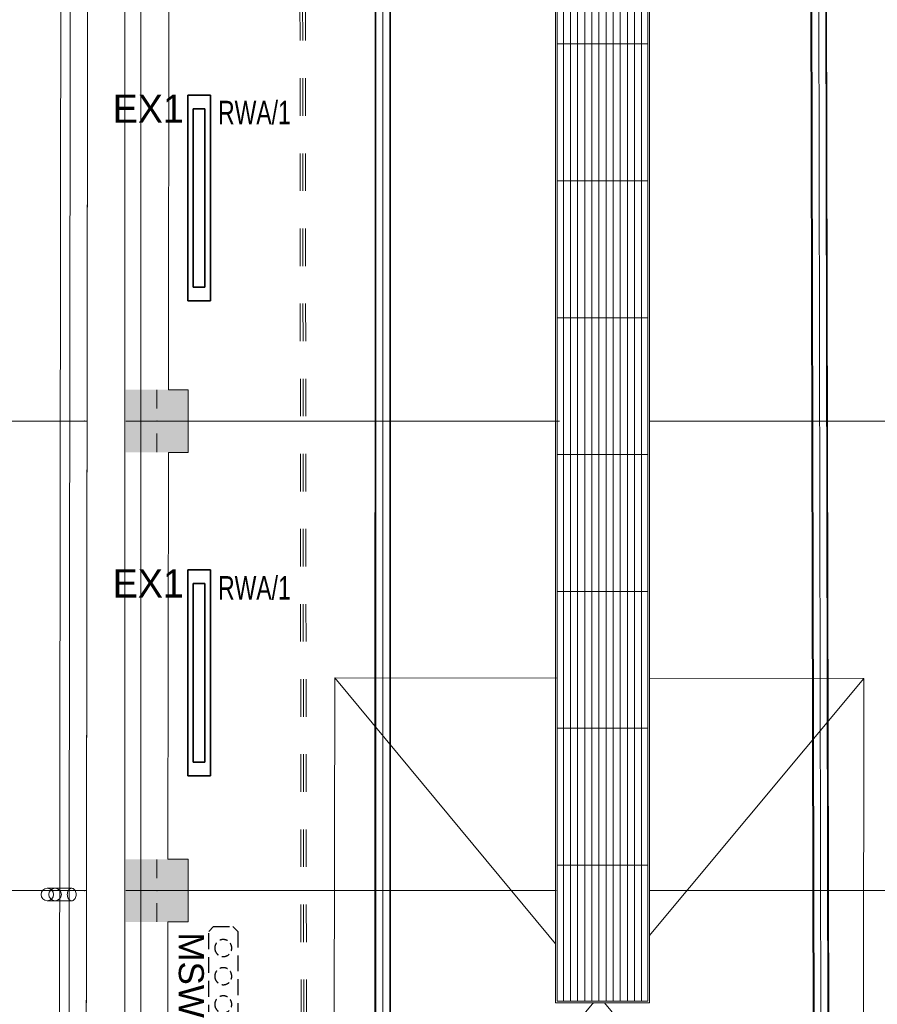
# Model space of a CAD drawing. Header units: millimetres. Extents: x -70539 to 23478, y -51814 to 44720.
# Tile 227 of 256: x -38815 to -33338, y 8054 to 14345. Entities that reach past the tile are written whole.
import ezdxf

# ---------------------------------------------------------------- set-up
doc = ezdxf.new("R2010")
doc.units = ezdxf.units.MM
doc.set_wipeout_variables(frame=1)
for name, pattern in [('A.01 RZUT PARTERU$0$Przerywana', [48, 24, -24]), ('A.01 RZUT PARTERU$0$Wipeout_Contour', [100, 0, -100]), ('DASHED', [19.05, 12.7, -6.35])]:
    doc.linetypes.add(name, pattern=pattern)
doc.layers.add('_E_wyrownawcza 2', color=10, linetype='DASHED', lineweight=25)
doc.layers.add('XREF', color=8, linetype='Continuous', lineweight=9)
for name, color, linetype, lineweight, true_color in [('A.01 RZUT PARTERU$0$00 - odbojniki_Nr_pióra__95', 7, 'Continuous', 20, 0x7c7c7c), ('A.01 RZUT PARTERU$0$00 - SUFIT Z BLACHY_Nr_pióra__95', 7, 'Continuous', 13, 0x7c7c7c), ('A.01 RZUT PARTERU$0$280-A Dachy Powłoki_Nr_pióra__95', 7, 'Continuous', 20, 0x7c7c7c), ('A.01 RZUT PARTERU$0$410-K Osie główne_Nr_pióra__95', 7, 'Continuous', 20, 0x7c7c7c), ('A.01 RZUT PARTERU$0$420-K Ściany_Nr_pióra__95', 7, 'Continuous', 20, 0x7c7c7c), ('A.01 RZUT PARTERU$0$440-K Słupy_Nr_pióra__95', 7, 'Continuous', 20, 0x7c7c7c), ('A.01 RZUT PARTERU$0$460 - Stropy_Nr_pióra__95', 7, 'Continuous', 13, 0x7c7c7c), ('A.01 RZUT PARTERU$0$530 - Rynny i rury spustowe_Nr_pióra__95', 7, 'Continuous', 20, 0x7c7c7c), ('A.01 RZUT PARTERU$0$Nowe_Drzwi Archicad_Nr_pióra__95', 7, 'Continuous', 20, 0x7c7c7c), ('A.01 RZUT PARTERU$0$Rozbiórka_Drzwi Archicad_Nr_pióra__95', 7, 'Continuous', 20, 0x7c7c7c)]:
    doc.layers.add(name, color=color, linetype=linetype, lineweight=lineweight, true_color=true_color)
for name, color, linetype in [('A.01 RZUT PARTERU$0$420-K Ściany', 7, 'Continuous'), ('A.01 RZUT PARTERU$0$460 - Stropy', 7, 'Continuous'), ('e_adresy', 10, 'Continuous')]:
    doc.layers.add(name, color=color, linetype=linetype)
doc.layers.add('DLX_LUM', color=1, linetype='Continuous', true_color=0xff0000)
doc.layers.add('DLX_LUMKEY_IDX', color=1, linetype='Continuous', true_color=0xff0000)
doc.styles.add('Arial', font='arial.ttf', dxfattribs={"height": 14.752994})
doc.styles.get("Standard").update_dxf_attribs({"font": 'arial.ttf'})
doc.styles.add('TableTextStyle', font='txt')

# ---------------------------------------------------------------- blocks, each defined once
blk = doc.blocks.new('A.01 RZUT PARTERU')
at = {"layer": 'A.01 RZUT PARTERU$0$440-K Słupy_Nr_pióra__95', "linetype": 'Continuous', "lineweight": 5}
for points in [[(32.2, 653.81), (32.2, 613.81), (59.56, 613.81), (59.61, 653.81)], [(59.56, 613.81), (72.2, 613.81), (72.2, 653.81), (59.61, 653.81)], [(32.2, 353.81), (32.2, 313.81), (59.19, 313.81), (59.24, 353.81)], [(59.19, 313.81), (72.2, 313.81), (72.2, 353.81), (59.24, 353.81)]]:
    blk.add_hatch(color=8, dxfattribs=at).paths.add_polyline_path(points)
at = {"color": 8, "lineweight": 5}
for p, q in [((192.4, 2518.01), (191.97, 183.02)), ((192.4, 2518.01), (191.97, 183.02)), ((200.86, 183.01), (201.29, 2518.01)), ((200.86, 183.01), (201.29, 2518.01)), ((466.85, 2515.8), (472.02, 183.56)), ((466.85, 2515.8), (472.02, 183.56)), ((480.91, 183.58), (475.74, 2515.82)), ((480.91, 183.58), (475.74, 2515.82))]:
    blk.add_line(p, q, dxfattribs=at)
at = {"layer": 'A.01 RZUT PARTERU$0$00 - odbojniki_Nr_pióra__95', "color": 8, "linetype": 'Continuous', "lineweight": 5}
for p, q in [((191.9, 2518.01), (191.47, 183.02)), ((191.9, 2518.01), (191.47, 183.02)), ((192.4, 2518.01), (191.97, 183.02)), ((192.4, 2518.01), (191.97, 183.02)), ((196.85, 2518.01), (196.42, 183.02)), ((196.85, 2518.01), (196.42, 183.02)), ((200.86, 183.01), (201.29, 2518.01)), ((200.86, 183.01), (201.29, 2518.01)), ((201.36, 183.01), (201.79, 2518.01)), ((201.36, 183.01), (201.79, 2518.01)), ((466.35, 2515.8), (471.52, 183.55)), ((466.35, 2515.8), (471.52, 183.55)), ((466.85, 2515.8), (472.02, 183.56)), ((466.85, 2515.8), (472.02, 183.56)), ((471.29, 2515.81), (476.46, 183.57)), ((471.29, 2515.81), (476.46, 183.57)), ((480.91, 183.58), (475.74, 2515.82)), ((480.91, 183.58), (475.74, 2515.82)), ((481.41, 183.58), (476.24, 2515.82)), ((481.41, 183.58), (476.24, 2515.82))]:
    blk.add_line(p, q, dxfattribs=at)
at = {"layer": 'A.01 RZUT PARTERU$0$00 - SUFIT Z BLACHY_Nr_pióra__95', "color": 8, "linetype": 'A.01 RZUT PARTERU$0$Przerywana', "lineweight": 5}
for p, q in [((144.48, 60.91), (141.86, 2517.19)), ((146.19, 60.91), (143.58, 2517.19)), ((147.91, 60.91), (145.3, 2517.19))]:
    blk.add_line(p, q, dxfattribs=at)
at = {"layer": 'A.01 RZUT PARTERU$0$280-A Dachy Powłoki_Nr_pióra__95', "color": 8, "linetype": 'Continuous', "lineweight": 5, "flags": 128}
for points in [[(-10.18, 59.91), (-6.55, 3006.84)], [(13.45, 3006.84), (13.45, 59.93)], [(14.52, 59.93), (14.52, 3006.84)], [(31.49, 59.91), (31.49, 3006.82)]]:
    blk.add_lwpolyline(points, dxfattribs=at)
at = {"layer": 'A.01 RZUT PARTERU$0$410-K Osie główne_Nr_pióra__95', "color": 8, "linetype": 'Continuous', "lineweight": 5}
for p, q in [((6.13, 633.81), (-93.87, 633.81)), ((6.13, 633.81), (617.33, 633.81)), ((6.13, 333.81), (-93.87, 333.81)), ((6.13, 333.81), (617.33, 333.81))]:
    blk.add_line(p, q, dxfattribs=at)
for p in [(6.13, 633.81), (6.13, 633.81), (6.13, 333.81), (6.13, 333.81)]:
    blk.add_point(p, dxfattribs=at)
at = {"layer": 'A.01 RZUT PARTERU$0$420-K Ściany_Nr_pióra__95', "color": 8, "linetype": 'Continuous', "lineweight": 5, "flags": 128}
blk.add_lwpolyline([(-0.35, 3069.65), (-4.21, -3.07)], dxfattribs=at)
at = {"layer": 'A.01 RZUT PARTERU$0$440-K Słupy_Nr_pióra__95', "color": 8, "linetype": 'Continuous', "lineweight": 5}
for p, q in [((52.2, 641.81), (52.2, 661.81)), ((44.2, 633.81), (24.2, 633.81)), ((60.2, 633.81), (80.2, 633.81)), ((52.2, 625.81), (52.2, 605.81)), ((52.2, 341.81), (52.2, 361.81)), ((44.2, 333.81), (24.2, 333.81)), ((60.2, 333.81), (80.2, 333.81)), ((52.2, 325.81), (52.2, 305.81))]:
    blk.add_line(p, q, dxfattribs=at)
at = {"layer": 'A.01 RZUT PARTERU$0$440-K Słupy_Nr_pióra__95', "color": 8, "linetype": 'Continuous', "lineweight": 5, "flags": 128}
for points in [[(59.56, 613.81), (72.2, 613.81), (72.2, 653.81), (59.61, 653.81)], [(59.19, 313.81), (72.2, 313.81), (72.2, 353.81), (59.24, 353.81)]]:
    blk.add_lwpolyline(points, dxfattribs=at)
at = {"layer": 'A.01 RZUT PARTERU$0$440-K Słupy_Nr_pióra__95', "color": 8, "linetype": 'Continuous', "lineweight": 5}
for p in [(52.2, 633.81), (52.2, 333.81)]:
    blk.add_point(p, dxfattribs=at)
at = {"layer": 'A.01 RZUT PARTERU$0$460 - Stropy_Nr_pióra__95', "color": 8, "linetype": 'Continuous', "lineweight": 5}
for p, q in [((306.78, 2362.09), (306.78, 262.09)), ((307.78, 263.09), (307.78, 2361.09)), ((306.78, 262.09), (366.78, 262.09)), ((365.78, 263.09), (307.78, 263.09))]:
    blk.add_line(p, q, dxfattribs=at)
at = {"layer": 'A.01 RZUT PARTERU$0$530 - Rynny i rury spustowe_Nr_pióra__95', "color": 8, "linetype": 'Continuous', "lineweight": 5}
for p, q in [((-17.79, 335.32), (-12.79, 335.32)), ((-2.18, 335.32), (-12.79, 335.32)), ((-12.79, 327.32), (-17.79, 327.32)), ((-12.79, 327.32), (-2.18, 327.32))]:
    blk.add_line(p, q, dxfattribs=at)
at = {"layer": 'A.01 RZUT PARTERU$0$530 - Rynny i rury spustowe_Nr_pióra__95', "color": 8, "linetype": 'Continuous', "lineweight": 5, "flags": 128}
for points in [[(-12.79, 335.32, -1), (-12.79, 327.32, -1)], [(-12.79, 327.32, -1), (-12.79, 335.32, -1)], [(-12.79, 327.32, -1), (-12.79, 335.32, -1)], [(-12.79, 327.32, 1), (-12.79, 335.32, 1)], [(-12.79, 327.32, 1), (-12.79, 335.32, 1)], [(-12.79, 335.32, 1), (-12.79, 327.32, 1)]]:
    blk.add_lwpolyline(points, format="xyb", close=True, dxfattribs=at)
blk.add_lwpolyline([(-2.18, 327.32), (-1.69, 327.38), (-1.21, 327.56), (-0.77, 327.85), (-0.36, 328.25), (-0.01, 328.75), (0.27, 329.32), (0.48, 329.95), (0.61, 330.62), (0.65, 331.32), (0.61, 332.01), (0.48, 332.68), (0.27, 333.32), (-0.01, 333.89), (-0.36, 334.38), (-0.77, 334.78), (-1.21, 335.07), (-1.69, 335.26), (-2.18, 335.32), (-2.67, 335.26), (-3.15, 335.07), (-3.59, 334.78), (-4, 334.38), (-4.35, 333.89), (-4.63, 333.32), (-4.84, 332.68), (-4.96, 332.01), (-5.01, 331.32), (-4.96, 330.62), (-4.84, 329.95), (-4.63, 329.32), (-4.35, 328.75), (-4, 328.25), (-3.59, 327.85), (-3.15, 327.56), (-2.67, 327.38)], close=True, dxfattribs=at)
at = {"layer": 'A.01 RZUT PARTERU$0$530 - Rynny i rury spustowe_Nr_pióra__95', "color": 8, "linetype": 'Continuous', "lineweight": 5}
for centre, start, end in [((-17.79, 331.32), 90, 270), ((-17.79, 331.32), 90, 270), ((-17.79, 331.32), 270, 90), ((-17.79, 331.32), 270, 90), ((-12.79, 331.32), 90, 270), ((-12.79, 331.32), 270, 90)]:
    blk.add_arc(centre, 4, start, end, dxfattribs=at)
at = {"layer": 'A.01 RZUT PARTERU$0$Nowe_Drzwi Archicad_Nr_pióra__95', "color": 8, "linetype": 'Continuous', "lineweight": 5}
for p, q in [((165.76, 469.72), (165.25, 63.72)), ((165.25, 63.72), (503.76, 469.29)), ((503.76, 469.29), (165.76, 469.72)), ((503.25, 63.29), (165.76, 469.72)), ((503.25, 63.29), (503.76, 469.29))]:
    blk.add_line(p, q, dxfattribs=at)
at = {"layer": 'A.01 RZUT PARTERU$0$Rozbiórka_Drzwi Archicad_Nr_pióra__95', "color": 8, "linetype": 'Continuous', "lineweight": 5}
for p, q in [((165.76, 469.72), (165.25, 63.72)), ((165.25, 63.72), (503.76, 469.29)), ((503.76, 469.29), (165.76, 469.72)), ((503.25, 63.29), (165.76, 469.72)), ((503.25, 63.29), (503.76, 469.29))]:
    blk.add_line(p, q, dxfattribs=at)
at = {"color": 8, "linetype": 'A.01 RZUT PARTERU$0$Wipeout_Contour', "lineweight": 5, "ltscale": 6138.335975}
blk.add_wipeout([(6.75, 9.87), (8.75, 9.86), (12.58, 3056.7), (10.58, 3056.7)], dxfattribs=at).dxf.layer = 'A.01 RZUT PARTERU$0$420-K Ściany'
at = {"color": 8, "linetype": 'A.01 RZUT PARTERU$0$Wipeout_Contour', "lineweight": 5, "ltscale": 6142.025808}
blk.add_wipeout([(8.77, 19.86), (18.77, 19.85), (22.57, 3046.7), (12.57, 3046.7)], dxfattribs=at).dxf.layer = 'A.01 RZUT PARTERU$0$420-K Ściany'
at = {"layer": 'A.01 RZUT PARTERU$0$420-K Ściany_Nr_pióra__95', "color": 8, "linetype": 'Continuous', "lineweight": 5, "flags": 128}
blk.add_lwpolyline([(10.58, 3058.7), (6.75, 9.87)], dxfattribs=at)
at = {"color": 8, "linetype": 'A.01 RZUT PARTERU$0$Wipeout_Contour', "lineweight": 5, "ltscale": 6148.220068}
blk.add_wipeout([(18.77, 19.9), (18.82, 19.9), (22.62, 3046.65), (22.57, 3046.65)], dxfattribs=at).dxf.layer = 'A.01 RZUT PARTERU$0$420-K Ściany'
at = {"color": 8, "linetype": 'A.01 RZUT PARTERU$0$Wipeout_Contour', "lineweight": 5, "ltscale": 61418.732381}
blk.add_wipeout([(22.57, 3006.65), (18.87, 59.9), (58.87, 59.85), (59.19, 313.81), (32.2, 313.81), (32.2, 353.81), (59.24, 353.81), (59.56, 613.81), (32.2, 613.81), (32.2, 653.81), (59.61, 653.81), (59.94, 913.81), (32.2, 913.81), (32.2, 953.81), (59.99, 953.81), (60.31, 1210.81), (32.2, 1210.81), (32.2, 1250.81), (60.36, 1250.81), (60.69, 1513.81), (32.2, 1513.81), (32.2, 1553.81), (60.74, 1553.81), (61.07, 1813.81), (32.2, 1813.81), (32.2, 1853.81), (61.12, 1853.81), (61.45, 2113.81), (32.2, 2113.81), (32.2, 2153.81), (61.5, 2153.81), (61.82, 2413.81), (32.2, 2413.81), (32.2, 2453.81), (61.87, 2453.81), (62.2, 2716.81), (31.2, 2716.81), (31.2, 2756.81), (62.26, 2756.81), (62.57, 3006.65)], dxfattribs=at).dxf.layer = 'A.01 RZUT PARTERU$0$420-K Ściany'
at = {"layer": 'A.01 RZUT PARTERU$0$280-A Dachy Powłoki_Nr_pióra__95', "color": 8, "linetype": 'Continuous', "lineweight": 5, "flags": 128}
blk.add_lwpolyline([(31.84, 3006.82), (31.84, 59.91)], dxfattribs=at)
at = {"layer": 'A.01 RZUT PARTERU$0$410-K Osie główne_Nr_pióra__95', "color": 8, "linetype": 'Continuous', "lineweight": 5}
blk.add_line((42.06, 3003), (42.06, 22.12), dxfattribs=at)
at = {"layer": 'A.01 RZUT PARTERU$0$420-K Ściany_Nr_pióra__95', "color": 8, "linetype": 'Continuous', "lineweight": 5, "flags": 128}
for points in [[(59.61, 653.81), (59.94, 913.81)], [(59.61, 653.81), (59.94, 913.81)], [(59.24, 353.81), (59.56, 613.81)], [(59.24, 353.81), (59.56, 613.81)], [(58.87, 59.85), (59.19, 313.81)], [(58.87, 59.85), (59.19, 313.81)]]:
    blk.add_lwpolyline(points, dxfattribs=at)
at = {"layer": 'A.01 RZUT PARTERU$0$420-K Ściany_Nr_pióra__95', "color": 8, "linetype": 'Continuous', "lineweight": 5}
for points in [[(32.2, 2453.81), (32.2, 313.81), (32.2, 353.81)], [(32.2, 2453.81), (32.2, 353.81), (32.2, 613.81)], [(32.2, 2453.81), (32.2, 613.81), (32.2, 653.81)], [(32.2, 2453.81), (32.2, 653.81), (32.2, 913.81)]]:
    blk.add_solid(points, dxfattribs=at)
at = {"layer": 'A.01 RZUT PARTERU$0$460 - Stropy_Nr_pióra__95', "color": 8, "linetype": 'Continuous', "lineweight": 5, "flags": 128}
blk.add_lwpolyline([(6.75, 7.87), (658.57, 7.05), (655.73, 2276.77), (1099.75, 2276.77), (1099.75, 2747.25), (655.14, 2747.25), (654.75, 3058.7), (10.58, 3058.7)], close=True, dxfattribs=at)
at = {"color": 8, "linetype": 'A.01 RZUT PARTERU$0$Wipeout_Contour', "lineweight": 5, "ltscale": 5613.369864}
blk.add_wipeout([(306.78, 262.09), (366.78, 262.09), (366.78, 2362.09), (321.36, 2347.51)], dxfattribs=at).dxf.layer = 'A.01 RZUT PARTERU$0$460 - Stropy'
at = {"layer": 'A.01 RZUT PARTERU$0$460 - Stropy_Nr_pióra__95', "color": 8, "linetype": 'Continuous', "lineweight": 5}
for p, q in [((365.78, 2361.09), (365.78, 263.09)), ((366.78, 262.09), (366.78, 2362.09)), ((307.78, 962.26), (307.78, 874.8)), ((311.82, 962.26), (311.82, 874.8)), ((311.82, 874.8), (311.82, 962.26)), ((316.36, 962.26), (316.36, 874.8)), ((316.36, 874.8), (316.36, 962.26)), ((320.89, 874.8), (320.89, 962.26)), ((320.89, 962.26), (320.89, 874.8)), ((325.43, 962.26), (325.43, 874.8)), ((325.43, 874.8), (325.43, 962.26)), ((329.97, 874.8), (329.97, 962.26)), ((329.97, 962.26), (329.97, 874.8)), ((334.51, 962.26), (334.51, 874.8)), ((334.51, 874.8), (334.51, 962.26)), ((339.05, 874.8), (339.05, 962.26)), ((339.05, 962.26), (339.05, 874.8)), ((343.59, 962.26), (343.59, 874.8)), ((343.59, 874.8), (343.59, 962.26)), ((348.13, 962.26), (348.13, 874.8)), ((348.13, 874.8), (348.13, 962.26)), ((352.66, 962.26), (352.66, 874.8)), ((352.66, 874.8), (352.66, 962.26)), ((357.2, 962.26), (357.2, 874.8)), ((357.2, 874.8), (357.2, 962.26)), ((361.74, 962.26), (361.74, 874.8)), ((361.74, 874.8), (361.74, 962.26)), ((365.78, 874.8), (365.78, 962.26)), ((307.78, 874.8), (311.82, 874.8)), ((311.82, 874.8), (307.78, 874.8)), ((307.78, 874.8), (307.78, 787.34)), ((316.36, 874.8), (311.82, 874.8)), ((311.82, 874.8), (311.82, 787.34)), ((311.82, 874.8), (316.36, 874.8)), ((311.82, 787.34), (311.82, 874.8)), ((320.89, 874.8), (316.36, 874.8)), ((316.36, 874.8), (316.36, 787.34)), ((316.36, 874.8), (320.89, 874.8)), ((316.36, 787.34), (316.36, 874.8)), ((320.89, 787.34), (320.89, 874.8)), ((320.89, 874.8), (325.43, 874.8)), ((325.43, 874.8), (320.89, 874.8)), ((320.89, 874.8), (320.89, 787.34)), ((329.97, 874.8), (325.43, 874.8)), ((325.43, 874.8), (325.43, 787.34)), ((325.43, 874.8), (329.97, 874.8)), ((325.43, 787.34), (325.43, 874.8)), ((329.97, 787.34), (329.97, 874.8)), ((334.51, 874.8), (329.97, 874.8)), ((329.97, 874.8), (329.97, 787.34)), ((329.97, 874.8), (334.51, 874.8)), ((334.51, 874.8), (339.05, 874.8)), ((339.05, 874.8), (334.51, 874.8)), ((334.51, 874.8), (334.51, 787.34)), ((334.51, 787.34), (334.51, 874.8)), ((339.05, 787.34), (339.05, 874.8)), ((339.05, 874.8), (343.59, 874.8)), ((343.59, 874.8), (339.05, 874.8)), ((339.05, 874.8), (339.05, 787.34)), ((348.13, 874.8), (343.59, 874.8)), ((343.59, 874.8), (343.59, 787.34)), ((343.59, 874.8), (348.13, 874.8)), ((343.59, 787.34), (343.59, 874.8)), ((352.66, 874.8), (348.13, 874.8)), ((348.13, 874.8), (348.13, 787.34)), ((348.13, 874.8), (352.66, 874.8)), ((348.13, 787.34), (348.13, 874.8)), ((352.66, 874.8), (357.2, 874.8)), ((357.2, 874.8), (352.66, 874.8)), ((352.66, 874.8), (352.66, 787.34)), ((352.66, 787.34), (352.66, 874.8)), ((361.74, 874.8), (357.2, 874.8)), ((357.2, 874.8), (357.2, 787.34)), ((357.2, 874.8), (361.74, 874.8)), ((357.2, 787.34), (357.2, 874.8)), ((361.74, 874.8), (365.78, 874.8)), ((365.78, 874.8), (361.74, 874.8)), ((361.74, 874.8), (361.74, 787.34)), ((361.74, 787.34), (361.74, 874.8)), ((365.78, 787.34), (365.78, 874.8)), ((311.82, 787.34), (307.78, 787.34)), ((307.78, 787.34), (307.78, 699.88)), ((307.78, 787.34), (311.82, 787.34)), ((311.82, 699.88), (311.82, 787.34)), ((311.82, 787.34), (316.36, 787.34)), ((316.36, 787.34), (311.82, 787.34)), ((311.82, 787.34), (311.82, 699.88)), ((316.36, 787.34), (320.89, 787.34)), ((320.89, 787.34), (316.36, 787.34)), ((316.36, 787.34), (316.36, 699.88)), ((316.36, 699.88), (316.36, 787.34)), ((320.89, 699.88), (320.89, 787.34)), ((320.89, 787.34), (325.43, 787.34)), ((325.43, 787.34), (320.89, 787.34)), ((320.89, 787.34), (320.89, 699.88)), ((325.43, 787.34), (329.97, 787.34)), ((329.97, 787.34), (325.43, 787.34)), ((325.43, 787.34), (325.43, 699.88)), ((325.43, 699.88), (325.43, 787.34)), ((334.51, 787.34), (329.97, 787.34)), ((329.97, 787.34), (329.97, 699.88)), ((329.97, 699.88), (329.97, 787.34)), ((329.97, 787.34), (334.51, 787.34)), ((339.05, 787.34), (334.51, 787.34)), ((334.51, 787.34), (334.51, 699.88)), ((334.51, 787.34), (339.05, 787.34)), ((334.51, 699.88), (334.51, 787.34)), ((339.05, 699.88), (339.05, 787.34)), ((343.59, 787.34), (339.05, 787.34)), ((339.05, 787.34), (339.05, 699.88)), ((339.05, 787.34), (343.59, 787.34)), ((348.13, 787.34), (343.59, 787.34)), ((343.59, 787.34), (343.59, 699.88)), ((343.59, 787.34), (348.13, 787.34)), ((343.59, 699.88), (343.59, 787.34)), ((348.13, 699.88), (348.13, 787.34)), ((348.13, 787.34), (352.66, 787.34)), ((352.66, 787.34), (348.13, 787.34)), ((348.13, 787.34), (348.13, 699.88)), ((357.2, 787.34), (352.66, 787.34)), ((352.66, 787.34), (357.2, 787.34)), ((352.66, 787.34), (352.66, 699.88)), ((352.66, 699.88), (352.66, 787.34)), ((361.74, 787.34), (357.2, 787.34)), ((357.2, 787.34), (357.2, 699.88)), ((357.2, 787.34), (361.74, 787.34)), ((357.2, 699.88), (357.2, 787.34)), ((361.74, 787.34), (365.78, 787.34)), ((365.78, 787.34), (361.74, 787.34)), ((361.74, 787.34), (361.74, 699.88)), ((361.74, 699.88), (361.74, 787.34)), ((365.78, 699.88), (365.78, 787.34)), ((311.82, 699.88), (307.78, 699.88)), ((307.78, 699.88), (307.78, 612.43)), ((307.78, 699.88), (311.82, 699.88)), ((311.82, 612.43), (311.82, 699.88)), ((311.82, 699.88), (316.36, 699.88)), ((316.36, 699.88), (311.82, 699.88)), ((311.82, 699.88), (311.82, 612.43)), ((316.36, 699.88), (320.89, 699.88)), ((320.89, 699.88), (316.36, 699.88)), ((316.36, 699.88), (316.36, 612.43)), ((316.36, 612.43), (316.36, 699.88)), ((320.89, 612.43), (320.89, 699.88)), ((325.43, 699.88), (320.89, 699.88)), ((320.89, 699.88), (320.89, 612.43)), ((320.89, 699.88), (325.43, 699.88)), ((325.43, 699.88), (329.97, 699.88)), ((329.97, 699.88), (325.43, 699.88)), ((325.43, 699.88), (325.43, 612.43)), ((325.43, 612.43), (325.43, 699.88)), ((329.97, 699.88), (334.51, 699.88)), ((334.51, 699.88), (329.97, 699.88)), ((329.97, 699.88), (329.97, 612.43)), ((329.97, 612.43), (329.97, 699.88)), ((334.51, 699.88), (339.05, 699.88)), ((339.05, 699.88), (334.51, 699.88)), ((334.51, 699.88), (334.51, 612.43)), ((334.51, 612.43), (334.51, 699.88)), ((339.05, 612.43), (339.05, 699.88)), ((343.59, 699.88), (339.05, 699.88)), ((339.05, 699.88), (339.05, 612.43)), ((339.05, 699.88), (343.59, 699.88)), ((343.59, 699.88), (348.13, 699.88)), ((348.13, 699.88), (343.59, 699.88)), ((343.59, 699.88), (343.59, 612.43)), ((343.59, 612.43), (343.59, 699.88)), ((348.13, 699.88), (352.66, 699.88)), ((348.13, 612.43), (348.13, 699.88)), ((352.66, 699.88), (348.13, 699.88)), ((348.13, 699.88), (348.13, 612.43)), ((352.66, 699.88), (357.2, 699.88)), ((357.2, 699.88), (352.66, 699.88)), ((352.66, 699.88), (352.66, 612.43)), ((352.66, 612.43), (352.66, 699.88)), ((357.2, 699.88), (361.74, 699.88)), ((361.74, 699.88), (357.2, 699.88)), ((357.2, 699.88), (357.2, 612.43)), ((357.2, 612.43), (357.2, 699.88)), ((365.78, 699.88), (361.74, 699.88)), ((361.74, 699.88), (361.74, 612.43)), ((361.74, 699.88), (365.78, 699.88)), ((361.74, 612.43), (361.74, 699.88)), ((365.78, 612.43), (365.78, 699.88)), ((307.78, 612.43), (311.82, 612.43)), ((311.82, 612.43), (307.78, 612.43)), ((307.78, 612.43), (307.78, 524.97)), ((311.82, 524.97), (311.82, 612.43)), ((316.36, 612.43), (311.82, 612.43)), ((311.82, 612.43), (311.82, 524.97)), ((311.82, 612.43), (316.36, 612.43)), ((316.36, 612.43), (320.89, 612.43)), ((320.89, 612.43), (316.36, 612.43)), ((316.36, 612.43), (316.36, 524.97)), ((316.36, 524.97), (316.36, 612.43)), ((320.89, 524.97), (320.89, 612.43)), ((320.89, 612.43), (320.89, 524.97)), ((320.89, 612.43), (325.43, 612.43)), ((325.43, 612.43), (320.89, 612.43)), ((325.43, 612.43), (325.43, 524.97)), ((325.43, 524.97), (325.43, 612.43)), ((329.97, 612.43), (325.43, 612.43)), ((325.43, 612.43), (329.97, 612.43)), ((329.97, 612.43), (329.97, 524.97)), ((329.97, 524.97), (329.97, 612.43)), ((329.97, 612.43), (334.51, 612.43)), ((334.51, 612.43), (329.97, 612.43)), ((334.51, 612.43), (334.51, 524.97)), ((334.51, 524.97), (334.51, 612.43)), ((334.51, 612.43), (339.05, 612.43)), ((339.05, 612.43), (334.51, 612.43)), ((339.05, 524.97), (339.05, 612.43)), ((339.05, 612.43), (339.05, 524.97)), ((339.05, 612.43), (343.59, 612.43)), ((343.59, 612.43), (339.05, 612.43)), ((343.59, 612.43), (343.59, 524.97)), ((343.59, 524.97), (343.59, 612.43)), ((348.13, 612.43), (343.59, 612.43)), ((343.59, 612.43), (348.13, 612.43)), ((348.13, 524.97), (348.13, 612.43)), ((348.13, 612.43), (348.13, 524.97)), ((348.13, 612.43), (352.66, 612.43)), ((352.66, 612.43), (348.13, 612.43)), ((357.2, 612.43), (352.66, 612.43)), ((352.66, 612.43), (352.66, 524.97)), ((352.66, 612.43), (357.2, 612.43)), ((352.66, 524.97), (352.66, 612.43)), ((357.2, 612.43), (361.74, 612.43)), ((361.74, 612.43), (357.2, 612.43)), ((357.2, 612.43), (357.2, 524.97)), ((357.2, 524.97), (357.2, 612.43)), ((361.74, 612.43), (365.78, 612.43)), ((365.78, 612.43), (361.74, 612.43)), ((361.74, 612.43), (361.74, 524.97)), ((361.74, 524.97), (361.74, 612.43)), ((365.78, 524.97), (365.78, 612.43)), ((307.78, 524.97), (311.82, 524.97)), ((311.82, 524.97), (307.78, 524.97)), ((307.78, 524.97), (307.78, 437.51)), ((311.82, 437.51), (311.82, 524.97)), ((316.36, 524.97), (311.82, 524.97)), ((311.82, 524.97), (311.82, 437.51)), ((311.82, 524.97), (316.36, 524.97)), ((316.36, 524.97), (320.89, 524.97)), ((320.89, 524.97), (316.36, 524.97)), ((316.36, 524.97), (316.36, 437.51)), ((316.36, 437.51), (316.36, 524.97)), ((320.89, 437.51), (320.89, 524.97)), ((320.89, 524.97), (325.43, 524.97)), ((325.43, 524.97), (320.89, 524.97)), ((320.89, 524.97), (320.89, 437.51)), ((325.43, 524.97), (329.97, 524.97)), ((329.97, 524.97), (325.43, 524.97)), ((325.43, 524.97), (325.43, 437.51)), ((325.43, 437.51), (325.43, 524.97)), ((329.97, 524.97), (334.51, 524.97)), ((334.51, 524.97), (329.97, 524.97)), ((329.97, 524.97), (329.97, 437.51)), ((329.97, 437.51), (329.97, 524.97)), ((339.05, 524.97), (334.51, 524.97)), ((334.51, 524.97), (334.51, 437.51)), ((334.51, 524.97), (339.05, 524.97)), ((334.51, 437.51), (334.51, 524.97)), ((339.05, 437.51), (339.05, 524.97)), ((343.59, 524.97), (339.05, 524.97)), ((339.05, 524.97), (339.05, 437.51)), ((339.05, 524.97), (343.59, 524.97)), ((348.13, 524.97), (343.59, 524.97)), ((343.59, 524.97), (343.59, 437.51)), ((343.59, 524.97), (348.13, 524.97)), ((343.59, 437.51), (343.59, 524.97)), ((348.13, 437.51), (348.13, 524.97)), ((352.66, 524.97), (348.13, 524.97)), ((348.13, 524.97), (348.13, 437.51)), ((348.13, 524.97), (352.66, 524.97)), ((357.2, 524.97), (352.66, 524.97)), ((352.66, 524.97), (352.66, 437.51)), ((352.66, 524.97), (357.2, 524.97)), ((352.66, 437.51), (352.66, 524.97)), ((361.74, 524.97), (357.2, 524.97)), ((357.2, 524.97), (357.2, 437.51)), ((357.2, 524.97), (361.74, 524.97)), ((357.2, 437.51), (357.2, 524.97)), ((365.78, 524.97), (361.74, 524.97)), ((361.74, 524.97), (361.74, 437.51)), ((361.74, 524.97), (365.78, 524.97)), ((361.74, 437.51), (361.74, 524.97)), ((365.78, 437.51), (365.78, 524.97)), ((307.78, 437.51), (311.82, 437.51)), ((311.82, 437.51), (307.78, 437.51)), ((307.78, 437.51), (307.78, 350.05)), ((311.82, 350.05), (311.82, 437.51)), ((316.36, 437.51), (311.82, 437.51)), ((311.82, 437.51), (311.82, 350.05)), ((311.82, 437.51), (316.36, 437.51)), ((316.36, 437.51), (320.89, 437.51)), ((320.89, 437.51), (316.36, 437.51)), ((316.36, 437.51), (316.36, 350.05)), ((316.36, 350.05), (316.36, 437.51)), ((320.89, 350.05), (320.89, 437.51)), ((320.89, 437.51), (325.43, 437.51)), ((325.43, 437.51), (320.89, 437.51)), ((320.89, 437.51), (320.89, 350.05)), ((329.97, 437.51), (325.43, 437.51)), ((325.43, 437.51), (325.43, 350.05)), ((325.43, 437.51), (329.97, 437.51)), ((325.43, 350.05), (325.43, 437.51)), ((329.97, 437.51), (334.51, 437.51)), ((334.51, 437.51), (329.97, 437.51)), ((329.97, 437.51), (329.97, 350.05)), ((329.97, 350.05), (329.97, 437.51)), ((334.51, 437.51), (339.05, 437.51)), ((339.05, 437.51), (334.51, 437.51)), ((334.51, 437.51), (334.51, 350.05)), ((334.51, 350.05), (334.51, 437.51)), ((339.05, 350.05), (339.05, 437.51)), ((343.59, 437.51), (339.05, 437.51)), ((339.05, 437.51), (339.05, 350.05)), ((339.05, 437.51), (343.59, 437.51)), ((343.59, 437.51), (348.13, 437.51)), ((348.13, 437.51), (343.59, 437.51)), ((343.59, 437.51), (343.59, 350.05)), ((343.59, 350.05), (343.59, 437.51)), ((348.13, 437.51), (352.66, 437.51)), ((352.66, 437.51), (348.13, 437.51)), ((348.13, 437.51), (348.13, 350.05)), ((348.13, 350.05), (348.13, 437.51)), ((357.2, 437.51), (352.66, 437.51)), ((352.66, 437.51), (352.66, 350.05)), ((352.66, 437.51), (357.2, 437.51)), ((352.66, 350.05), (352.66, 437.51)), ((361.74, 437.51), (357.2, 437.51)), ((357.2, 437.51), (357.2, 350.05)), ((357.2, 437.51), (361.74, 437.51)), ((357.2, 350.05), (357.2, 437.51)), ((361.74, 437.51), (365.78, 437.51)), ((365.78, 437.51), (361.74, 437.51)), ((361.74, 437.51), (361.74, 350.05)), ((361.74, 350.05), (361.74, 437.51)), ((365.78, 350.05), (365.78, 437.51)), ((307.78, 350.05), (311.82, 350.05)), ((311.82, 350.05), (307.78, 350.05)), ((307.78, 350.05), (307.78, 263.09)), ((311.82, 263.09), (311.82, 350.05)), ((311.82, 350.05), (316.36, 350.05)), ((316.36, 350.05), (311.82, 350.05)), ((311.82, 350.05), (311.82, 263.09)), ((316.36, 350.05), (320.89, 350.05)), ((320.89, 350.05), (316.36, 350.05)), ((316.36, 350.05), (316.36, 263.09)), ((316.36, 263.09), (316.36, 350.05)), ((320.89, 263.09), (320.89, 350.05)), ((320.89, 350.05), (325.43, 350.05)), ((325.43, 350.05), (320.89, 350.05)), ((320.89, 350.05), (320.89, 263.09)), ((325.43, 350.05), (329.97, 350.05)), ((329.97, 350.05), (325.43, 350.05)), ((325.43, 350.05), (325.43, 263.09)), ((325.43, 263.09), (325.43, 350.05)), ((334.51, 350.05), (329.97, 350.05)), ((329.97, 350.05), (329.97, 263.09)), ((329.97, 350.05), (334.51, 350.05)), ((329.97, 263.09), (329.97, 350.05)), ((334.51, 350.05), (339.05, 350.05)), ((334.51, 263.09), (334.51, 350.05)), ((339.05, 350.05), (334.51, 350.05)), ((334.51, 350.05), (334.51, 263.09)), ((339.05, 263.09), (339.05, 350.05)), ((343.59, 350.05), (339.05, 350.05)), ((339.05, 350.05), (339.05, 263.09)), ((339.05, 350.05), (343.59, 350.05)), ((343.59, 263.09), (343.59, 350.05)), ((343.59, 350.05), (348.13, 350.05)), ((348.13, 350.05), (343.59, 350.05)), ((343.59, 350.05), (343.59, 263.09)), ((352.66, 350.05), (348.13, 350.05)), ((348.13, 350.05), (348.13, 263.09)), ((348.13, 350.05), (352.66, 350.05)), ((348.13, 263.09), (348.13, 350.05)), ((352.66, 350.05), (357.2, 350.05)), ((357.2, 350.05), (352.66, 350.05)), ((352.66, 350.05), (352.66, 263.09)), ((352.66, 263.09), (352.66, 350.05)), ((361.74, 350.05), (357.2, 350.05)), ((357.2, 350.05), (357.2, 263.09)), ((357.2, 350.05), (361.74, 350.05)), ((357.2, 263.09), (357.2, 350.05)), ((361.74, 263.09), (361.74, 350.05)), ((361.74, 350.05), (365.78, 350.05)), ((365.78, 350.05), (361.74, 350.05)), ((361.74, 350.05), (361.74, 263.09)), ((365.78, 263.09), (365.78, 350.05)), ((307.78, 263.09), (311.82, 263.09)), ((311.82, 263.09), (316.36, 263.09)), ((316.36, 263.09), (320.89, 263.09)), ((320.89, 263.09), (325.43, 263.09)), ((325.43, 263.09), (329.97, 263.09)), ((329.97, 263.09), (334.51, 263.09)), ((334.51, 263.09), (339.05, 263.09)), ((339.05, 263.09), (343.59, 263.09)), ((343.59, 263.09), (348.13, 263.09)), ((348.13, 263.09), (352.66, 263.09)), ((352.66, 263.09), (357.2, 263.09)), ((357.2, 263.09), (361.74, 263.09)), ((361.74, 263.09), (365.78, 263.09))]:
    blk.add_line(p, q, dxfattribs=at)
at = {"layer": 'A.01 RZUT PARTERU$0$460 - Stropy_Nr_pióra__95', "color": 8, "linetype": 'Continuous', "lineweight": 5, "flags": 128}
for points in [[(306.78, 2362.09), (306.78, 262.09)], [(366.78, 262.09), (366.78, 2362.09)], [(306.78, 262.09), (366.78, 262.09)]]:
    blk.add_lwpolyline(points, dxfattribs=at)
blk = doc.blocks.new('_E_MSW')
at = {"layer": '_E_wyrownawcza 2'}
for p, q in [((149054.78, -25445.19), (149050.82, -25449.03)), ((149125.94, -25445.19), (149129.91, -25449.03)), ((149054.78, -25468.23), (149050.82, -25464.39)), ((149125.94, -25468.23), (149129.91, -25464.39))]:
    blk.add_line(p, q, dxfattribs=at)
for points in [[(149125.94, -25445.19), (149054.78, -25445.19)], [(149050.82, -25449.03), (149050.82, -25464.39)], [(149129.91, -25464.39), (149129.91, -25449.03)], [(149054.78, -25468.23), (149125.94, -25468.23)]]:
    blk.add_lwpolyline(points, dxfattribs=at)
at = {"layer": '_E_wyrownawcza 2', "ltscale": 0.5}
for centre in [(149068, -25456.71), (149090.49, -25456.71), (149112.98, -25456.71)]:
    blk.add_circle(centre, 6.8, dxfattribs=at)
at = {"layer": '_E_wyrownawcza 2', "linetype": 'Continuous', "ltscale": 0.5, "style": 'Arial', "flags": 4}
for tag, p in [('OBWÓD', (149134.92, -25460.16)), ('ROZDZ.', (149119.58, -25484.42)), ('LP', (149041.72, -25485.4))]:
    blk.add_attdef(tag, p, '', height=12, dxfattribs=at)

msp = doc.modelspace()

# ---------------------------------------------------------------- block references
at = {"layer": 'XREF', "xscale": 10, "yscale": 10, "zscale": 10}
msp.add_blockref('A.01 RZUT PARTERU', (-38460.6, 5442.3), dxfattribs=at)

# ---------------------------------------------------------------- next in the draw order: linework, layer by layer
at = {"layer": 'DLX_LUM'}
for points in [[(-37741.7, 13862.9, 0), (-37741.7, 12547.9, 0)], [(-37741.7, 12547.9, 0), (-37741.7, 13862.9, 0)], [(-37741.7, 13862.9, 0), (-37741.7, 13862.9, 0)], [(-37596.7, 13862.9, 0), (-37741.7, 13862.9, 0)], [(-37741.7, 13862.9, 0), (-37741.7, 13862.9, 0)], [(-37741.7, 13862.9, 0), (-37596.7, 13862.9, 0)], [(-37741.7, 13862.9, 0), (-37596.7, 13862.9, 0)], [(-37741.7, 12547.9, 0), (-37741.7, 13862.9, 0)], [(-37596.7, 13862.9, 0), (-37741.7, 13862.9, 0)], [(-37741.7, 13862.9, 0), (-37741.7, 12547.9, 0)], [(-37596.7, 12547.9, 0), (-37596.7, 13862.9, 0)], [(-37596.7, 13862.9, 0), (-37596.7, 13862.9, 0)], [(-37596.7, 13862.9, 0), (-37596.7, 12547.9, 0)], [(-37596.7, 13862.9, 0), (-37596.7, 13862.9, 0)], [(-37596.7, 13862.9, 0), (-37596.7, 12547.9, 0)], [(-37596.7, 12547.9, 0), (-37596.7, 13862.9, 0)], [(-37706.7, 13775.4, 0), (-37706.7, 12635.4, 0)], [(-37631.7, 13775.4, 0), (-37706.7, 13775.4, 0)], [(-37706.7, 12635.4, 0), (-37706.7, 13775.4, 0)], [(-37706.7, 13775.4, 0), (-37631.7, 13775.4, 0)], [(-37631.7, 12635.4, 0), (-37631.7, 13775.4, 0)], [(-37631.7, 13775.4, 0), (-37631.7, 12635.4, 0)], [(-37706.7, 12635.4, 0), (-37631.7, 12635.4, 0)], [(-37631.7, 12635.4, 0), (-37706.7, 12635.4, 0)], [(-37741.7, 12547.9, 0), (-37741.7, 12547.9, 0)], [(-37741.7, 12547.9, 0), (-37596.7, 12547.9, 0)], [(-37596.7, 12547.9, 0), (-37741.7, 12547.9, 0)], [(-37741.7, 12547.9, 0), (-37741.7, 12547.9, 0)], [(-37596.7, 12547.9, 0), (-37741.7, 12547.9, 0)], [(-37741.7, 12547.9, 0), (-37596.7, 12547.9, 0)], [(-37596.7, 12547.9, 0), (-37596.7, 12547.9, 0)], [(-37596.7, 12547.9, 0), (-37596.7, 12547.9, 0)], [(-37741.7, 10829.5, 0), (-37741.7, 9514.5, 0)], [(-37741.7, 9514.5, 0), (-37741.7, 10829.5, 0)], [(-37741.7, 10829.5, 0), (-37741.7, 10829.5, 0)], [(-37596.7, 10829.5, 0), (-37741.7, 10829.5, 0)], [(-37741.7, 10829.5, 0), (-37741.7, 10829.5, 0)], [(-37741.7, 10829.5, 0), (-37596.7, 10829.5, 0)], [(-37741.7, 10829.5, 0), (-37596.7, 10829.5, 0)], [(-37741.7, 9514.5, 0), (-37741.7, 10829.5, 0)], [(-37596.7, 10829.5, 0), (-37741.7, 10829.5, 0)], [(-37741.7, 10829.5, 0), (-37741.7, 9514.5, 0)], [(-37596.7, 9514.5, 0), (-37596.7, 10829.5, 0)], [(-37596.7, 10829.5, 0), (-37596.7, 10829.5, 0)], [(-37596.7, 10829.5, 0), (-37596.7, 9514.5, 0)], [(-37596.7, 10829.5, 0), (-37596.7, 10829.5, 0)], [(-37596.7, 10829.5, 0), (-37596.7, 9514.5, 0)], [(-37596.7, 9514.5, 0), (-37596.7, 10829.5, 0)], [(-37706.7, 10742, 0), (-37706.7, 9602, 0)], [(-37631.7, 10742, 0), (-37706.7, 10742, 0)], [(-37706.7, 9602, 0), (-37706.7, 10742, 0)], [(-37706.7, 10742, 0), (-37631.7, 10742, 0)], [(-37631.7, 9602, 0), (-37631.7, 10742, 0)], [(-37631.7, 10742, 0), (-37631.7, 9602, 0)], [(-37706.7, 9602, 0), (-37631.7, 9602, 0)], [(-37631.7, 9602, 0), (-37706.7, 9602, 0)], [(-37741.7, 9514.5, 0), (-37741.7, 9514.5, 0)], [(-37741.7, 9514.5, 0), (-37596.7, 9514.5, 0)], [(-37596.7, 9514.5, 0), (-37741.7, 9514.5, 0)], [(-37741.7, 9514.5, 0), (-37741.7, 9514.5, 0)], [(-37596.7, 9514.5, 0), (-37741.7, 9514.5, 0)], [(-37741.7, 9514.5, 0), (-37596.7, 9514.5, 0)], [(-37596.7, 9514.5, 0), (-37596.7, 9514.5, 0)], [(-37596.7, 9514.5, 0), (-37596.7, 9514.5, 0)]]:
    msp.add_polyline3d(points, dxfattribs=at)

# ---------------------------------------------------------------- next in the draw order: block references
at = {"layer": '_E_wyrownawcza 2'}
ref = msp.add_blockref('_E_MSW', (-241168.3, 1200957.3, 0), dxfattribs=dict(at, xscale=-8, yscale=8, zscale=8, rotation=89.99999999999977))
ref.add_attrib('LP', 'MSW', (-37798.6, 8513.6, 0), dxfattribs={"linetype": 'Continuous', "ltscale": 0.5, "height": 160, "rotation": 270, "style": 'Arial'})

# ---------------------------------------------------------------- next in the draw order: texts
at = {"layer": 'DLX_LUMKEY_IDX', "style": 'TableTextStyle'}
for p in [(-38220.9, 13686.3), (-38220.9, 10653)]:
    msp.add_text('EX1', height=180, dxfattribs=at).set_placement(p)
at = {"layer": 'e_adresy', "width": 0.7}
for p in [(-37547.7, 13677), (-37547.7, 10640)]:
    msp.add_text('RWA/1', height=150, dxfattribs=at).set_placement(p)

doc.saveas('drawing.dxf')
